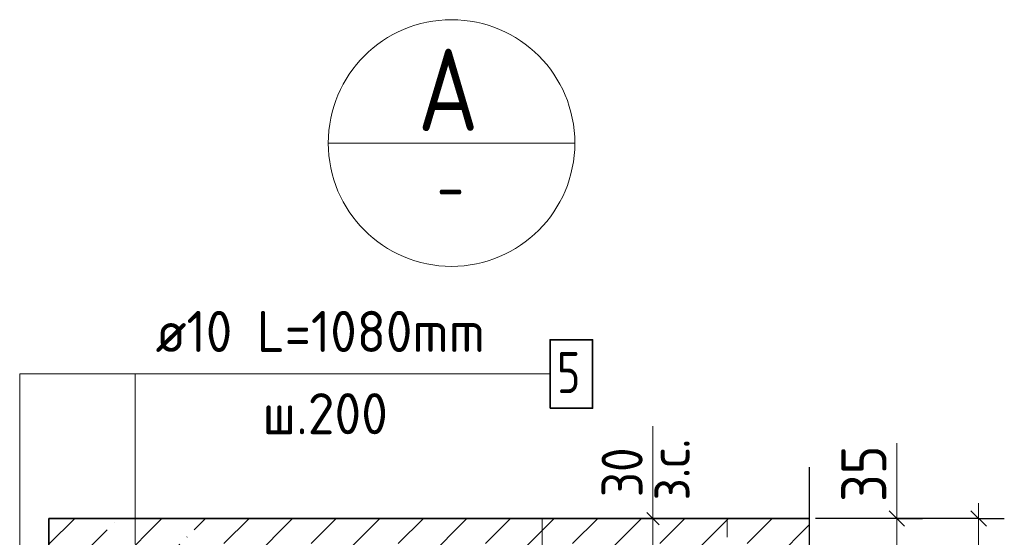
# Model space of a CAD drawing. Header units: millimetres. Extents: x -49773 to 2322955, y -3321 to 58485.
# Tile 242 of 256: x 1020277 to 1025069, y 27225 to 29743. Entities that reach past the tile are written whole.
import ezdxf

# ---------------------------------------------------------------- set-up
doc = ezdxf.new("R2010")
doc.units = ezdxf.units.MM
for name, pattern in [('______11', [500, 400, -50, 0, -50]), ('______2', [270, 200, -70]), ('______5', [1100, 800, -100, 100, -100])]:
    doc.linetypes.add(name, pattern=pattern)
for name, color, linetype, lineweight in [('Standard', 7, 'Continuous', 25), ('Арм.стержн. Арматура края', 96, 'Continuous', 35), ('Размерная линия_ общее', 7, 'Continuous', 13), ('Размерная линия_ общее_1', 7, 'Continuous', 13), ('Стена_ общее', 7, 'Continuous', 35)]:
    doc.layers.add(name, color=color, linetype=linetype, lineweight=lineweight)
doc.styles.add('ISOCPEUR', font='txt')

msp = doc.modelspace()

# ---------------------------------------------------------------- linework, layer by layer
at = {"layer": 'Standard', "color": 7, "linetype": 'Continuous', "lineweight": 13, "transparency": 33554687}
for p, q in [((1021778.9, 29142.9), (1022978.9, 29142.9)), ((1023359, 27315.9), (1023359, 27765.9))]:
    msp.add_line(p, q, dxfattribs=at)
at = {"layer": 'Standard', "color": 7, "linetype": 'Continuous', "lineweight": 25, "transparency": 33554687}
msp.add_line((1024119.8, 27565.9), (1024119.8, 26165.9), dxfattribs=at)
at = {"layer": 'Standard', "color": 253, "linetype": '______11', "lineweight": 35, "true_color": 0xababab, "transparency": 33554687}
for p, q in [((1020419.6, 26978.5), (1020757, 27315.9)), ((1020419.6, 26554.2), (1021181.2, 27315.9)), ((1020705.5, 26415.9), (1021605.5, 27315.9)), ((1021129.8, 26415.9), (1022029.8, 27315.9)), ((1021554, 26415.9), (1022454, 27315.9)), ((1021978.3, 26415.9), (1022878.3, 27315.9)), ((1022402.6, 26415.9), (1023302.6, 27315.9)), ((1022826.8, 26415.9), (1023726.8, 27315.9)), ((1023251.1, 26415.9), (1024119.8, 27284.6))]:
    msp.add_line(p, q, dxfattribs=at)
at = {"layer": 'Standard', "color": 253, "linetype": '______5', "lineweight": 35, "true_color": 0xababab, "transparency": 33554687}
for p, q in [((1020419.6, 27190.6), (1020544.8, 27315.9)), ((1020419.6, 26766.4), (1020969.1, 27315.9)), ((1020493.4, 26415.9), (1021393.4, 27315.9)), ((1020917.6, 26415.9), (1021817.6, 27315.9)), ((1021341.9, 26415.9), (1022241.9, 27315.9)), ((1021766.2, 26415.9), (1022666.2, 27315.9)), ((1022190.4, 26415.9), (1023090.4, 27315.9)), ((1022614.7, 26415.9), (1023514.7, 27315.9)), ((1023039, 26415.9), (1023939, 27315.9))]:
    msp.add_line(p, q, dxfattribs=at)
at = {"layer": 'Standard', "color": 7, "linetype": 'Continuous', "lineweight": 35, "transparency": 33554687}
for p, q in [((1020419.6, 27315.9), (1020419.6, 26415.9)), ((1024119.8, 27315.9), (1020419.6, 27315.9))]:
    msp.add_line(p, q, dxfattribs=at)
at = {"layer": 'Standard', "color": 7, "linetype": 'Continuous', "lineweight": 13, "transparency": 33554687}
msp.add_lwpolyline([(1020524.6, 26833.8), (1020277.1, 27081.2), (1020277.1, 28019.4), (1020838.6, 28019.4)], dxfattribs=at)
msp.add_circle((1022378.9, 29142.9), 600, dxfattribs=at)
at = {"layer": 'Арм.стержн. Арматура края', "color": 7, "linetype": 'Continuous', "lineweight": 13, "transparency": 33554687}
for q in [(1022858.6, 28019.4), (1020838.6, 27190.9)]:
    msp.add_line((1020838.6, 28019.4), q, dxfattribs=at)
at = {"layer": 'Арм.стержн. Арматура края', "color": 7, "linetype": 'Continuous', "lineweight": 35, "transparency": 33554687}
msp.add_lwpolyline([(1022858.6, 27852.8), (1023065.3, 27852.8), (1023065.3, 28186.1), (1022858.6, 28186.1), (1022858.6, 27852.8)], dxfattribs=at)
at = {"layer": 'Размерная линия_ общее', "color": 7, "linetype": 'Continuous', "lineweight": 13, "transparency": 33554687}
for p, q in [((1024545.4, 27396.8), (1024545.4, 27682.8)), ((1024545.4, 27228.4), (1024545.4, 27396.8)), ((1024545.4, 27315.9), (1024545.4, 27390.9)), ((1024944.1, 27315.9), (1024944.1, 27390.9)), ((1024545.4, 27140.9), (1024545.4, 27315.9))]:
    msp.add_line(p, q, dxfattribs=at)
at = {"layer": 'Размерная линия_ общее', "color": 253, "linetype": 'Continuous', "lineweight": -3, "true_color": 0xa0a0a0, "transparency": 33554687}
for p, q in [((1024944.1, 27315.9), (1024177.4, 27315.9)), ((1024545.4, 27315.9), (1024420.4, 27315.9)), ((1024545.4, 27315.9), (1024670.3, 27315.9)), ((1024944.1, 27315.9), (1024819.1, 27315.9)), ((1024944.1, 27315.9), (1025069.1, 27315.9))]:
    msp.add_line(p, q, dxfattribs=at)
at = {"layer": 'Размерная линия_ общее', "color": 7, "linetype": 'Continuous', "lineweight": 25, "transparency": 33554687}
for p, q in [((1024582.9, 27278.4), (1024507.9, 27353.4)), ((1024981.6, 27278.4), (1024906.6, 27353.4))]:
    msp.add_line(p, q, dxfattribs=at)
at = {"layer": 'Размерная линия_ общее', "color": 253, "linetype": 'Continuous', "lineweight": -3, "true_color": 0xa0a0a0, "transparency": 33554687}
msp.add_lwpolyline([(1024545.4, 27315.9), (1024528.4, 27315.9), (1024528.4, 27315.9), (1024149.6, 27315.9)], dxfattribs=at)
at = {"layer": 'Размерная линия_ общее', "color": 7, "linetype": 'Continuous', "lineweight": 13, "transparency": 33554687}
msp.add_lwpolyline([(1024944.1, 26415.9), (1024944.1, 26982), (1024944.1, 26982), (1024944.1, 27315.9)], dxfattribs=at)
at = {"layer": 'Размерная линия_ общее_1', "color": 7, "linetype": 'Continuous', "lineweight": 13, "transparency": 33554687}
for p, q in [((1023359, 27315.9), (1023359, 27375.9)), ((1023359, 27165.9), (1023359, 27315.9))]:
    msp.add_line(p, q, dxfattribs=at)
at = {"layer": 'Размерная линия_ общее_1', "color": 253, "linetype": 'Continuous', "lineweight": -3, "true_color": 0xa0a0a0, "transparency": 33554687}
for q in [(1023259, 27315.9), (1023459, 27315.9)]:
    msp.add_line((1023359, 27315.9), q, dxfattribs=at)
at = {"layer": 'Размерная линия_ общее_1', "color": 7, "linetype": 'Continuous', "lineweight": 25, "transparency": 33554687}
msp.add_line((1023389, 27285.9), (1023329, 27345.9), dxfattribs=at)
at = {"layer": 'Стена_ общее', "color": 253, "linetype": '______2', "lineweight": 18, "true_color": 0xababab, "transparency": 33554687}
for p, q in [((1022819.6, 27315.9), (1022819.6, 26415.9)), ((1023719.6, 26415.9), (1023719.6, 27315.9))]:
    msp.add_line(p, q, dxfattribs=at)

# ---------------------------------------------------------------- texts
at = {"layer": 'Standard', "color": 7, "linetype": 'Continuous', "lineweight": 35, "transparency": 33554687, "insert": (1022214.9, 29201.1), "char_height": 400, "width": 523.526, "attachment_point": 7, "style": 'ISOCPEUR'}
msp.add_mtext('\\W0.82;А', dxfattribs=at)
at = {"layer": 'Standard', "color": 7, "linetype": 'Continuous', "lineweight": 25, "transparency": 33554687, "insert": (1022307.4, 28805.4), "char_height": 250, "width": 272.013, "attachment_point": 7, "style": 'ISOCPEUR'}
msp.add_mtext('\\W0.78;-', dxfattribs=at)
at = {"layer": 'Арм.стержн. Арматура края', "color": 7, "linetype": 'Continuous', "lineweight": 25, "transparency": 33554687, "char_height": 200, "attachment_point": 7, "style": 'ISOCPEUR'}
for s, insert, width in [('\\W0.94;ø10 L=1080mm ', (1020938.6, 28126.1), 1913.071), ('\\W0.78;5', (1022892, 27926.1), 217.611), ('\\W0.95;ш.200 ', (1021458.6, 27726.1), 874.662)]:
    msp.add_mtext(s, dxfattribs=dict(at, insert=insert, width=width))
at = {"layer": 'Размерная линия_ общее', "color": 7, "linetype": 'Continuous', "lineweight": 25, "transparency": 33554687, "insert": (1024495.4, 27396.8), "char_height": 220, "width": 403.924, "attachment_point": 7, "rotation": 90, "style": 'ISOCPEUR'}
msp.add_mtext('\\W0.87;35', dxfattribs=at)
at = {"layer": 'Размерная линия_ общее_1', "color": 7, "linetype": 'Continuous', "lineweight": 18, "transparency": 33554687, "char_height": 200, "attachment_point": 7, "rotation": 90, "style": 'ISOCPEUR'}
for s, insert, width in [('\\W0.90;з.с.', (1023537.7, 27403.8), 459.942), ('\\W0.87;30', (1023309, 27420), 367.202)]:
    msp.add_mtext(s, dxfattribs=dict(at, insert=insert, width=width))

doc.saveas('drawing.dxf')
